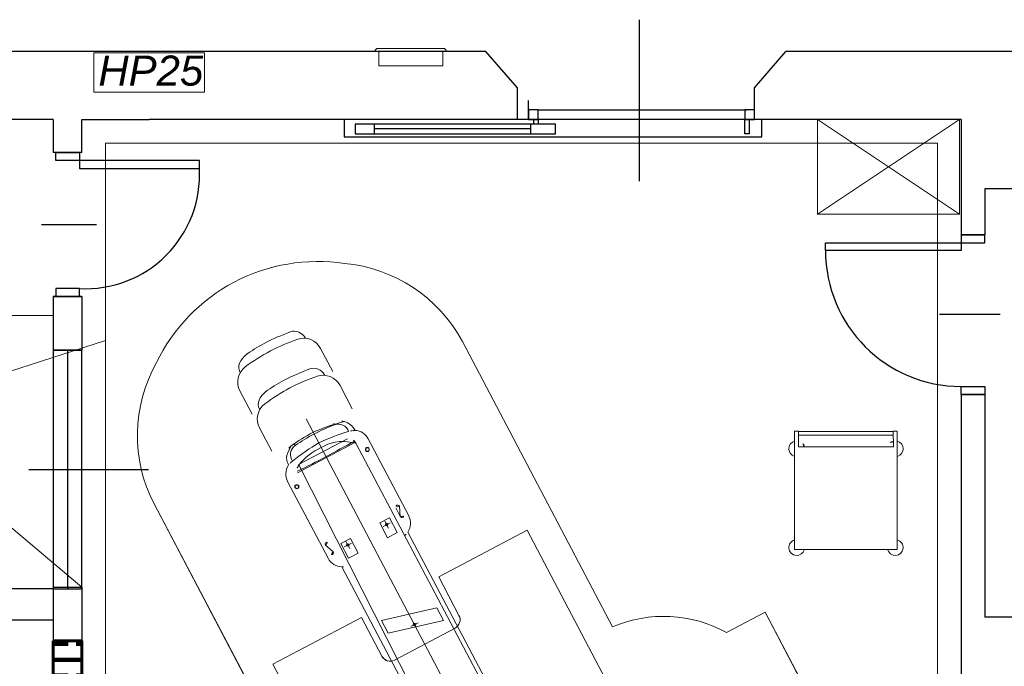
# Model space of a CAD drawing. Header units: millimetres. Extents: x 6612729504 to 6612744462, y 5733542327 to 5733549367.
# Tile 31 of 109: x 6612735971 to 6612736595, y 5733544535 to 5733544944. Entities that reach past the tile are written whole.
import ezdxf

# ---------------------------------------------------------------- set-up
doc = ezdxf.new("R2010")
doc.units = ezdxf.units.MM
doc.header["$MEASUREMENT"] = 0
doc.set_wipeout_variables(frame=1)
doc.linetypes.add('Wipeout_Contour', pattern=[1000, 0, -1000])
for name, color, linetype in [('!!!!_CIENKIE czerwone LINIE', 7, 'Continuous'), ('!!!!_SCIANY GRUBE', 7, 'Continuous'), ('_ATECHN-MEBLE', 7, 'Continuous'), ('_ATECHN-MEDYCZ.', 7, 'Continuous'), ('A_HYDRANTY NOWE', 7, 'Continuous'), ('A_SCIANY PROJ. 18 wewn', 7, 'Continuous'), ('A_Stolarka_drzw_wew', 192, 'Continuous'), ('A_wypełnienie', 7, 'Continuous'), ('GM-SZKGA', 7, 'Continuous')]:
    doc.layers.add(name, color=color, linetype=linetype)
doc.styles.add('GENERATED_STYLE_3', font='ariali.ttf')

msp = doc.modelspace()

# ---------------------------------------------------------------- linework, layer by layer
at = {"layer": '!!!!_CIENKIE czerwone LINIE', "color": 252, "lineweight": 20, "flags": 128}
msp.add_lwpolyline([(6612736018.226816, 5733544898.094628), (6612736088.226816, 5733544898.094628), (6612736088.226816, 5733544923.094629), (6612736018.226816, 5733544923.094629)], close=True, dxfattribs=at)
at = {"layer": '!!!!_SCIANY GRUBE', "color": 252, "lineweight": 30}
for p, q in [((6612736266.516485, 5733544923.844683), (6612735825.261419, 5733544923.844683)), ((6612736286.516485, 5733544900.844683), (6612736266.516485, 5733544923.844683)), ((6612736436.516485, 5733544900.844683), (6612736456.516485, 5733544923.844683)), ((6612736731.516485, 5733544923.844683), (6612736456.516485, 5733544923.844683)), ((6612736286.516485, 5733544880.844683), (6612736286.516485, 5733544900.844683)), ((6612736436.516485, 5733544880.844683), (6612736436.516485, 5733544900.844683)), ((6612735992.516484, 5733544880.844683), (6612735926.26142, 5733544880.844683)), ((6612735992.516484, 5733544880.844683), (6612735992.516484, 5733544859.844683)), ((6612736010.516484, 5733544859.844683), (6612736010.516484, 5733544880.844683)), ((6612736010.516484, 5733544880.844683), (6612736053.516484, 5733544880.844683)), ((6612736286.516485, 5733544880.844683), (6612736053.516484, 5733544880.844683)), ((6612736567.516485, 5733544880.844683), (6612736436.516485, 5733544880.844683)), ((6612736567.516485, 5733544880.844683), (6612736567.516485, 5733544836.844683)), ((6612736010.516484, 5733544859.844683), (6612735992.516484, 5733544859.844683)), ((6612736567.516485, 5733544836.844683), (6612736567.516485, 5733544807.844683)), ((6612736582.516485, 5733544836.844683), (6612736582.516485, 5733544807.844683)), ((6612736715.516485, 5733544836.844683), (6612736582.516485, 5733544836.844683)), ((6612736567.516485, 5733544807.844683), (6612736582.516485, 5733544807.844683)), ((6612735992.516484, 5733544768.844683), (6612735992.516484, 5733544734.844683)), ((6612736010.516484, 5733544768.844683), (6612735992.516484, 5733544768.844683)), ((6612736010.516484, 5733544768.844683), (6612736010.516484, 5733544734.844683)), ((6612736567.516485, 5733544706.844683), (6612736582.516485, 5733544706.844683)), ((6612736567.516485, 5733544706.844683), (6612736567.516485, 5733544596.844683)), ((6612736582.516485, 5733544706.844683), (6612736582.516485, 5733544565.844683)), ((6612736567.516485, 5733544596.844683), (6612736567.516485, 5733544491.844682)), ((6612735992.516484, 5733544583.844683), (6612735890.516484, 5733544583.844683)), ((6612735992.516484, 5733544563.844683), (6612735890.516484, 5733544563.844683)), ((6612736698.937805, 5733544565.844683), (6612736582.516485, 5733544565.844683))]:
    msp.add_line(p, q, dxfattribs=at)
at = {"layer": '!!!!_SCIANY GRUBE', "color": 252, "lineweight": 30, "flags": 128}
for points in [[(6612735992.516484, 5733544768.844683), (6612736010.516484, 5733544768.844683)], [(6612735992.516484, 5733544734.844683), (6612736010.516484, 5733544734.844683)], [(6612735992.516484, 5733544584.844683), (6612736010.516484, 5733544584.844683)]]:
    msp.add_lwpolyline(points, dxfattribs=at)
at = {"layer": '_ATECHN-MEBLE', "color": 252, "lineweight": 18}
for p, q in [((6612735841.784039, 5733544682.001513), (6612736025.516484, 5733544740.912354)), ((6612736251.563421, 5733544740.2947), (6612736346.731874, 5733544559.646222)), ((6612735854.175504, 5733544716.552625), (6612736010.516484, 5733544584.844683)), ((6612736303.470284, 5733544405.086187), (6612736152.630552, 5733544691.417317)), ((6612736462.003832, 5733544608.640911), (6612736462.003832, 5733544683.640912)), ((6612736462.003832, 5733544683.640912), (6612736464.435339, 5733544683.640912)), ((6612736464.435339, 5733544683.640912), (6612736464.503832, 5733544673.640912)), ((6612736464.453832, 5733544683.290912), (6612736524.553832, 5733544683.290912)), ((6612736464.453832, 5733544680.940911), (6612736524.553832, 5733544680.940911)), ((6612736524.503832, 5733544683.640912), (6612736527.003832, 5733544683.640912)), ((6612736527.003832, 5733544683.640912), (6612736527.003832, 5733544608.640911)), ((6612736464.503832, 5733544673.640912), (6612736524.553832, 5733544673.640912)), ((6612736151.534808, 5733544456.816073), (6612736056.370307, 5733544637.466632)), ((6612736292.656557, 5733544620.851908), (6612736236.614671, 5733544591.327995)), ((6612736292.66046, 5733544620.850082), (6612736236.618183, 5733544591.326914)), ((6612736527.003832, 5733544608.640911), (6612736462.003832, 5733544608.640911)), ((6612736236.614671, 5733544591.327995), (6612736249.432279, 5733544566.997788)), ((6612736236.618183, 5733544591.326914), (6612736249.435467, 5733544566.996537)), ((6612736418.89489, 5733544556.119575), (6612736443.267447, 5733544568.959079)), ((6612736443.267447, 5733544568.959079), (6612736527.843026, 5733544408.413704)), ((6612736187.676713, 5733544565.546564), (6612736131.634828, 5733544536.022652)), ((6612736187.679882, 5733544565.546133), (6612736131.637605, 5733544536.022964)), ((6612736200.49432, 5733544541.216358), (6612736187.676713, 5733544565.546564)), ((6612736200.497167, 5733544541.215756), (6612736187.679882, 5733544565.546133)), ((6612736246.920439, 5733544558.892811), (6612736208.599298, 5733544538.704518)), ((6612736246.923519, 5733544558.891593), (6612736208.602111, 5733544538.703809))]:
    msp.add_line(p, q, dxfattribs=at)
at = {"layer": '_ATECHN-MEBLE', "color": 252, "lineweight": 18, "flags": 128}
for points in [[(6612736476.472448, 5733544820.844683), (6612736566.472448, 5733544820.844683), (6612736566.472448, 5733544880.844683), (6612736476.472448, 5733544880.844683)], [(6612736025.516484, 5733544865.844683), (6612736552.516485, 5733544865.844683), (6612736552.516485, 5733544188.844682), (6612736025.516484, 5733544188.844682)], [(6612736210.269686, 5733544619.337482), (6612736205.334803, 5733544628.705112), (6612736199.229046, 5733544625.488588), (6612736204.163929, 5733544616.12096)], [(6612736210.269686, 5733544619.337482), (6612736205.334803, 5733544628.705112), (6612736199.229046, 5733544625.488588), (6612736204.163929, 5733544616.12096)], [(6612736210.269686, 5733544619.337482), (6612736205.334803, 5733544628.705112), (6612736199.229046, 5733544625.488588), (6612736204.163929, 5733544616.12096)], [(6612736185.578114, 5733544606.32992), (6612736179.472357, 5733544603.113398), (6612736174.537475, 5733544612.481026), (6612736180.64323, 5733544615.697549)], [(6612736185.578114, 5733544606.32992), (6612736179.472357, 5733544603.113398), (6612736174.537475, 5733544612.481026), (6612736180.64323, 5733544615.697549)], [(6612736185.578114, 5733544606.32992), (6612736179.472357, 5733544603.113398), (6612736174.537475, 5733544612.481026), (6612736180.64323, 5733544615.697549)], [(6612736239.685605, 5733544563.765825), (6612736204.51799, 5733544555.788575), (6612736200.333669, 5733544563.731453), (6612736235.501284, 5733544571.708702)], [(6612736239.685605, 5733544563.765825), (6612736204.51799, 5733544555.788575), (6612736200.333669, 5733544563.731453), (6612736235.501284, 5733544571.708702)], [(6612736239.685605, 5733544563.765825), (6612736204.51799, 5733544555.788575), (6612736200.333669, 5733544563.731453), (6612736235.501284, 5733544571.708702)]]:
    msp.add_lwpolyline(points, close=True, dxfattribs=at)
for points in [[(6612736107.051344, 5733544777.925919, -0.1590225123), (6612736176.950421, 5733544789.663687, -0.2531049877), (6612736251.557931, 5733544740.295979), (6612736346.728783, 5733544559.648767, -0.232067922), (6612736418.891846, 5733544556.123077), (6612736443.264233, 5733544568.962906), (6612736527.841944, 5733544408.418654), (6612736503.469558, 5733544395.578826, -0.2287950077), (6612736462.169862, 5733544337.795351), (6612736494.249736, 5733544276.901775), (6612736397.77549, 5733544226.07734), (6612736301.301243, 5733544175.252904), (6612736269.22137, 5733544236.14648, -0.2287950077), (6612736198.209551, 5733544234.762149), (6612736173.837164, 5733544221.92232), (6612736089.259452, 5733544382.466572), (6612736113.631839, 5733544395.3064, -0.232067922), (6612736151.533083, 5733544456.816025), (6612736056.366182, 5733544637.465319, -0.2531049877), (6612736057.842016, 5733544726.915154, -0.1590225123)], [(6612736157.139938, 5733544682.857386, 0.0426020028), (6612736142.969589, 5733544673.999241, 0.1499134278), (6612736140.339096, 5733544670.386512, 0.2467592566), (6612736141.571527, 5733544662.347084, 0.0287724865), (6612736141.088362, 5733544661.61607, 0.2583709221), (6612736140.883396, 5733544651.775091), (6612736166.502466, 5733544603.143759, 0.2744598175), (6612736175.344301, 5733544597.720227), (6612736268.98708, 5733544419.963065), (6612736310.702336, 5733544441.938734), (6612736217.059558, 5733544619.695897, 0.2744598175), (6612736217.586985, 5733544630.05517), (6612736191.967915, 5733544678.686503, 0.2583709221), (6612736183.735894, 5733544684.082863, 0.0287724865), (6612736182.859761, 5733544684.097796, 0.2467592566), (6612736176.92642, 5733544689.660777, 0.1499134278), (6612736172.459279, 5733544689.53446, 0.0426020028)], [(6612736157.139938, 5733544682.857386, 0.0426020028), (6612736142.969589, 5733544673.999241, 0.1499134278), (6612736140.339096, 5733544670.386512, 0.2467592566), (6612736141.571527, 5733544662.347084, 0.0287724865), (6612736141.088362, 5733544661.61607, 0.2583709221), (6612736140.883396, 5733544651.775091), (6612736166.502466, 5733544603.143759, 0.2744598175), (6612736175.344301, 5733544597.720227), (6612736268.98708, 5733544419.963065), (6612736310.702336, 5733544441.938734), (6612736217.059558, 5733544619.695897, 0.2744598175), (6612736217.586985, 5733544630.05517), (6612736191.967915, 5733544678.686503, 0.2583709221), (6612736183.735894, 5733544684.082863, 0.0287724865), (6612736182.859761, 5733544684.097796, 0.2467592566), (6612736176.92642, 5733544689.660777, 0.1499134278), (6612736172.459279, 5733544689.53446, 0.0426020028)], [(6612736157.139938, 5733544682.857386, 0.0426020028), (6612736142.969589, 5733544673.999241, 0.1499134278), (6612736140.339096, 5733544670.386512, 0.2467592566), (6612736141.571527, 5733544662.347084, 0.0287724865), (6612736141.088362, 5733544661.61607, 0.2583709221), (6612736140.883396, 5733544651.775091), (6612736166.502466, 5733544603.143759, 0.2744598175), (6612736175.344301, 5733544597.720227), (6612736268.98708, 5733544419.963065), (6612736310.702336, 5733544441.938734), (6612736217.059558, 5733544619.695897, 0.2744598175), (6612736217.586985, 5733544630.05517), (6612736191.967915, 5733544678.686503, 0.2583709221), (6612736183.735894, 5733544684.082863, 0.0287724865), (6612736182.859761, 5733544684.097796, 0.2467592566), (6612736176.92642, 5733544689.660777, 0.1499134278), (6612736172.459279, 5733544689.53446, 0.0426020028)], [(6612736145.655315, 5733544674.444265, 0.417941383), (6612736144.034901, 5733544664.664051, -0.0416113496), (6612736160.699548, 5733544676.100367, -0.0416113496), (6612736179.55578, 5733544683.376511, 0.417941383), (6612736170.573389, 5733544687.571149, 0.0359467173), (6612736157.716541, 5733544681.76285, 0.0359467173)], [(6612736145.655315, 5733544674.444265, 0.417941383), (6612736144.034901, 5733544664.664051, -0.0416113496), (6612736160.699548, 5733544676.100367, -0.0416113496), (6612736179.55578, 5733544683.376511, 0.417941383), (6612736170.573389, 5733544687.571149, 0.0359467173), (6612736157.716541, 5733544681.76285, 0.0359467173)], [(6612736145.655315, 5733544674.444265, 0.417941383), (6612736144.034901, 5733544664.664051, -0.0416113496), (6612736160.699548, 5733544676.100367, -0.0416113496), (6612736179.55578, 5733544683.376511, 0.417941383), (6612736170.573389, 5733544687.571149, 0.0359467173), (6612736157.716541, 5733544681.76285, 0.0359467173)], [(6612736209.492136, 5733544634.947885), (6612736212.2885, 5733544629.639692, 1), (6612736214.535743, 5733544630.823544), (6612736211.739378, 5733544636.131736, 1)], [(6612736209.492136, 5733544634.947885), (6612736212.2885, 5733544629.639692, 1), (6612736214.535743, 5733544630.823544), (6612736211.739378, 5733544636.131736, 1)], [(6612736164.797983, 5733544611.402928, -1), (6612736167.045225, 5733544612.58678), (6612736169.84159, 5733544607.278587, -1), (6612736167.594348, 5733544606.094736)], [(6612736164.797983, 5733544611.402928, -1), (6612736167.045225, 5733544612.58678), (6612736169.84159, 5733544607.278587, -1), (6612736167.594348, 5733544606.094736)]]:
    msp.add_lwpolyline(points, format="xyb", close=True, dxfattribs=at)
for points in [[(6612735908.579, 5733544756.672134), (6612735992.516484, 5733544756.672134)], [(6612736170.502367, 5733544687.544994), (6612736170.076192, 5733544688.694853)], [(6612736524.503832, 5733544683.640912), (6612736524.553832, 5733544673.640912)], [(6612736145.717052, 5733544674.488049), (6612736145.009749, 5733544675.489808)], [(6612736183.910341, 5733544676.526024), (6612736147.222025, 5733544657.198555)], [(6612736178.882376, 5733544678.68816), (6612736148.282336, 5733544662.568007)], [(6612736205.872122, 5733544625.615312), (6612736201.377638, 5733544623.24761)], [(6612736204.808731, 5733544622.184218), (6612736202.44103, 5733544626.678702)], [(6612736131.634828, 5733544536.022652), (6612736207.261786, 5733544392.468597), (6612736368.283515, 5733544477.297854), (6612736292.656557, 5733544620.851908)], [(6612736131.637605, 5733544536.022964), (6612736207.262656, 5733544392.467906), (6612736368.285512, 5733544477.295024), (6612736292.66046, 5733544620.850082)], [(6612736176.781839, 5733544610.290501), (6612736181.276323, 5733544612.658202)], [(6612736180.212933, 5733544609.22711), (6612736177.84523, 5733544613.721594)], [(6612736223.514683, 5733544562.320513), (6612736219.020199, 5733544559.95281)], [(6612736222.451292, 5733544558.88942), (6612736220.08359, 5733544563.383904)]]:
    msp.add_lwpolyline(points, dxfattribs=at)
for points in [[(6612736169.506087, 5733544721.232422), (6612736161.743805, 5733544735.966679, 0.3682493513), (6612736147.290369, 5733544741.743693, 0.0798890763), (6612736114.103651, 5733544724.26031, 0.3682493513), (6612736110.694609, 5733544709.073008), (6612736118.45689, 5733544694.338751)], [(6612736152.172982, 5733544742.327867), (6612736151.94005, 5733544742.749302, 0.3511341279), (6612736142.631078, 5733544746.464193), (6612736142.689982, 5733544746.481952, 0.0135911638), (6612736139.273801, 5733544745.217364, 0.055697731), (6612736115.837254, 5733544732.875016, 0.0137289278), (6612736112.831633, 5733544730.752286, 0.3490335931), (6612736110.67786, 5733544721.011608), (6612736110.882836, 5733544720.602856)], [(6612736164.529701, 5733544718.882271), (6612736164.296775, 5733544719.303709, 0.3511341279), (6612736154.987851, 5733544723.018724), (6612736155.046756, 5733544723.036482, 0.0135911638), (6612736151.630558, 5733544721.77194, 0.055697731), (6612736128.193847, 5733544709.429903, 0.0137289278), (6612736125.188197, 5733544707.307213, 0.3490335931), (6612736123.034296, 5733544697.566565), (6612736123.239267, 5733544697.157809)], [(6612736181.862526, 5733544697.786596), (6612736174.100439, 5733544712.520956, 0.3682493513), (6612736159.647079, 5733544718.298162, 0.0798890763), (6612736126.460131, 5733544700.815221, 0.3682493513), (6612736123.050885, 5733544685.627964), (6612736130.812972, 5733544670.893603)], [(6612736183.735894, 5733544684.082863, 0.0867832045), (6612736181.123256, 5733544683.824522, 0.0033505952), (6612736179.55578, 5733544683.376511)], [(6612736272.260303, 5733544508.815937), (6612736184.173517, 5733544676.026449, 0.3009040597), (6612736179.256834, 5733544678.721172, 0.1141031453), (6612736162.20127, 5733544673.249725, 0.1141031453), (6612736148.043342, 5733544662.27785, 0.3009040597), (6612736147.485201, 5733544656.69898), (6612736235.571986, 5733544489.488469)], [(6612736146.981953, 5733544658.15615, 0.0036906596), (6612736165.263327, 5733544667.437185, 0.0036906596), (6612736183.256357, 5733544677.265568)], [(6612736144.034901, 5733544664.664051, 0.0033505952), (6612736142.778955, 5733544663.624679, 0.0578662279), (6612736141.571527, 5733544662.347084)], [(6612736215.034013, 5733544617.445507, 0.0022326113), (6612736215.403295, 5733544617.775643, 0.0626429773), (6612736217.059558, 5733544619.695897)], [(6612736175.344301, 5733544597.720227, 0.0626429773), (6612736177.864655, 5733544598.000223, 0.0022326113), (6612736178.345768, 5733544598.118076)]]:
    msp.add_lwpolyline(points, format="xyb", dxfattribs=at)
at = {"layer": '_ATECHN-MEBLE', "color": 252, "lineweight": 18}
for centre, radius in [((6612736191.431461, 5733544671.956087), 1.269878), ((6612736191.432256, 5733544671.954841), 1.0668), ((6612736146.737525, 5733544648.411244), 1.269878), ((6612736146.738104, 5733544648.409884), 1.0668), ((6612736203.62488, 5733544624.43146), 0.8), ((6612736179.029081, 5733544611.474352), 0.8), ((6612736221.267441, 5733544561.136662), 0.8)]:
    msp.add_circle(centre, radius, dxfattribs=at)
for centre, radius, start, end in [((6612736159.991883, 5733544676.684971), 114.245024, 81.460183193, 117.602919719), ((6612736168.620797, 5733544696.008283), 94.025346, 28.09935778, 84.913860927), ((6612736160.617618, 5733544677.014608), 114.245024, 117.957578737, 154.100611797), ((6612736139.801251, 5733544680.826097), 94.025346, 150.646860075, 207.461167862), ((6612736463.353832, 5733544672.440911), 5, 105.005050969, 254.291181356), ((6612736463.353832, 5733544672.440911), 5, 14.036375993, 77.221261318), ((6612736525.753832, 5733544672.390912), 5, 104.310835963, 165.547489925), ((6612736525.753832, 5733544672.390912), 5, 285.554500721, 75.547489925), ((6612736463.303832, 5733544609.890911), 5, 105.005050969, 346.102643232), ((6612736525.703832, 5733544609.890911), 5, 193.760590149, 74.994949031), ((6612736244.12387, 5733544564.20122), 6, 297.781342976, 27.781342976), ((6612736244.127022, 5733544564.200039), 6, 297.78012143, 27.78012143), ((6612736379.218832, 5733544484.330467), 82.023567, 61.071761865, 113.332831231), ((6612736205.802729, 5733544544.012927), 6, 207.781342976, 297.781342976), ((6612736205.805613, 5733544544.012255), 6, 207.78012143, 297.78012143)]:
    msp.add_arc(centre, radius, start, end, dxfattribs=at)
at = {"layer": '_ATECHN-MEDYCZ.', "color": 252, "lineweight": 18}
for p, q in [((6612736566.472448, 5733544880.844683), (6612736476.472448, 5733544820.844683)), ((6612736566.472448, 5733544820.844683), (6612736476.472448, 5733544880.844683))]:
    msp.add_line(p, q, dxfattribs=at)
at = {"layer": 'A_Stolarka_drzw_wew', "color": 252, "lineweight": 30}
for p, q in [((6612736363.857852, 5733544841.805803), (6612736363.857852, 5733544943.970539)), ((6612736293.55468, 5733544880.844683), (6612736293.55468, 5733544892.844683)), ((6612736436.554711, 5733544880.844683), (6612736436.554711, 5733544892.844683)), ((6612736293.559199, 5733544886.835169), (6612736293.559199, 5733544880.835358)), ((6612736299.559011, 5733544886.835169), (6612736293.559199, 5733544886.835169)), ((6612736299.559011, 5733544886.835169), (6612736431.554868, 5733544886.835169)), ((6612736299.559011, 5733544880.835358), (6612736299.559011, 5733544886.835169)), ((6612736430.554899, 5733544886.835169), (6612736430.554899, 5733544880.835358)), ((6612736436.554711, 5733544886.835169), (6612736430.554899, 5733544886.835169)), ((6612736436.554711, 5733544880.835358), (6612736436.554711, 5733544886.835169)), ((6612736176.713181, 5733544880.835358), (6612736176.713181, 5733544869.835703)), ((6612736441.199219, 5733544880.835358), (6612736176.713181, 5733544880.835358)), ((6612736293.559199, 5733544880.835358), (6612736299.559011, 5733544880.835358)), ((6612736296.841705, 5733544877.835451), (6612736296.841705, 5733544880.835358)), ((6612736296.841705, 5733544880.835358), (6612736299.559011, 5733544880.835358)), ((6612736299.559011, 5733544880.835358), (6612736299.559011, 5733544877.835451)), ((6612736430.554899, 5733544871.83564), (6612736430.554899, 5733544880.835358)), ((6612736430.554899, 5733544880.835358), (6612736433.272204, 5733544880.835358)), ((6612736430.554899, 5733544880.835358), (6612736436.554711, 5733544880.835358)), ((6612736433.272204, 5733544880.835358), (6612736433.272204, 5733544871.83564)), ((6612736441.199219, 5733544869.835703), (6612736441.199219, 5733544880.835358)), ((6612736183.71296, 5733544877.835451), (6612736183.71296, 5733544871.83564)), ((6612736310.558665, 5733544877.835451), (6612736183.71296, 5733544877.835451)), ((6612736195.645196, 5733544877.835451), (6612736195.645196, 5733544871.83564)), ((6612736294.633983, 5733544874.835546), (6612736195.645196, 5733544874.835546)), ((6612736294.633983, 5733544877.835451), (6612736294.633983, 5733544871.83564)), ((6612736299.559011, 5733544877.835451), (6612736296.841705, 5733544877.835451)), ((6612736310.558665, 5733544871.83564), (6612736310.558665, 5733544877.835451)), ((6612736176.713181, 5733544869.835703), (6612736441.199219, 5733544869.835703)), ((6612736183.71296, 5733544871.83564), (6612736310.558665, 5733544871.83564)), ((6612736433.272204, 5733544871.83564), (6612736430.554899, 5733544871.83564)), ((6612735994.016484, 5733544854.844683), (6612735994.016484, 5733544859.844683)), ((6612735994.016484, 5733544859.844683), (6612736009.016484, 5733544859.844683)), ((6612736009.016484, 5733544854.844683), (6612735994.016484, 5733544854.844683)), ((6612736009.016484, 5733544859.844683), (6612736009.016484, 5733544854.844683)), ((6612736009.016484, 5733544854.844683), (6612736009.016484, 5733544849.844683)), ((6612736085.016484, 5733544854.844683), (6612736009.016484, 5733544854.844683)), ((6612736085.016484, 5733544849.844683), (6612736085.016484, 5733544854.844683)), ((6612736009.016484, 5733544849.844683), (6612736085.016484, 5733544849.844683)), ((6612735985.032454, 5733544814.344683), (6612736019.938046, 5733544814.344683)), ((6612736582.516485, 5733544807.844683), (6612736567.516485, 5733544807.844683)), ((6612736567.516485, 5733544807.844683), (6612736567.516485, 5733544802.844683)), ((6612736582.516485, 5733544802.844683), (6612736582.516485, 5733544807.844683)), ((6612736481.516485, 5733544797.844683), (6612736481.516485, 5733544802.844683)), ((6612736481.516485, 5733544802.844683), (6612736567.516485, 5733544802.844683)), ((6612736567.516485, 5733544797.844683), (6612736481.516485, 5733544797.844683)), ((6612736567.516485, 5733544802.844683), (6612736567.516485, 5733544797.844683)), ((6612736567.516485, 5733544802.844683), (6612736582.516485, 5733544802.844683)), ((6612735994.016484, 5733544773.844683), (6612735994.016484, 5733544768.844683)), ((6612736009.016484, 5733544773.844683), (6612735994.016484, 5733544773.844683)), ((6612736009.016484, 5733544768.844683), (6612736009.016484, 5733544773.844683)), ((6612735994.016484, 5733544768.844683), (6612736009.016484, 5733544768.844683)), ((6612736592.065353, 5733544757.344683), (6612736553.742234, 5733544757.344683)), ((6612736001.516484, 5733544734.844683), (6612736001.516484, 5733544583.844683)), ((6612736567.516485, 5733544706.844683), (6612736567.516485, 5733544711.844683)), ((6612736567.516485, 5733544711.844683), (6612736582.516485, 5733544711.844683)), ((6612736582.516485, 5733544711.844683), (6612736582.516485, 5733544706.844683)), ((6612736582.516485, 5733544706.844683), (6612736567.516485, 5733544706.844683)), ((6612735976.945965, 5733544659.344683), (6612736052.705871, 5733544659.344683))]:
    msp.add_line(p, q, dxfattribs=at)
at = {"layer": 'A_Stolarka_drzw_wew', "color": 252, "lineweight": 30, "flags": 128}
msp.add_lwpolyline([(6612735992.516484, 5733544583.844683), (6612736010.516484, 5733544583.844683), (6612736010.516484, 5733544734.844683), (6612735992.516484, 5733544734.844683)], close=True, dxfattribs=at)
at = {"layer": 'A_Stolarka_drzw_wew', "color": 252, "lineweight": 30}
for centre, radius, start, end in [((6612736013.038743, 5733544845.822424), 72.09004, 266.801256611, 3.198743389), ((6612736567.516485, 5733544797.844683), 86, 180, 270)]:
    msp.add_arc(centre, radius, start, end, dxfattribs=at)
at = {"layer": 'GM-SZKGA', "color": 252, "lineweight": 18}
for p, q in [((6612736196.356234, 5733544924.670982), (6612736197.356234, 5733544925.670982)), ((6612736196.356234, 5733544923.844683), (6612736196.356234, 5733544924.670982)), ((6612736196.356234, 5733544923.844683), (6612736241.356234, 5733544923.844683)), ((6612736240.356234, 5733544925.670982), (6612736197.356234, 5733544925.670982)), ((6612736198.606234, 5733544914.844683), (6612736198.606234, 5733544923.844683)), ((6612736239.106234, 5733544914.844683), (6612736239.106234, 5733544923.844683)), ((6612736241.356234, 5733544924.670982), (6612736240.356234, 5733544925.670982)), ((6612736241.356234, 5733544923.844683), (6612736241.356234, 5733544924.670982)), ((6612736198.606234, 5733544914.844683), (6612736239.106234, 5733544914.844683))]:
    msp.add_line(p, q, dxfattribs=at)

# ---------------------------------------------------------------- texts
at = {"layer": 'A_HYDRANTY NOWE', "color": 252, "lineweight": 50, "insert": (6612736021.073535, 5733544902.009003), "char_height": 19.00000003, "attachment_point": 7, "style": 'GENERATED_STYLE_3'}
msp.add_mtext('\\A1;{\\pql;\\fArial|b0|i1|c238|p38;HP25}', dxfattribs=at)

# ---------------------------------------------------------------- wipeouts: each hides what was drawn before it
at = {"color": 252, "linetype": 'Wipeout_Contour', "lineweight": 0, "ltscale": 35009038272.02605}
msp.add_wipeout([(6612735992.516484, 5733544550.844682), (6612735992.516484, 5733544492.844682), (6612736010.516484, 5733544492.844682), (6612736010.516484, 5733544550.844682)], dxfattribs=at).dxf.layer = 'A_wypełnienie'

# ---------------------------------------------------------------- next in the draw order: hatches: boundary and pattern name
at = {"layer": 'A_wypełnienie', "linetype": 'Continuous', "lineweight": 211}
h = msp.add_hatch(dxfattribs=at)
h.set_pattern_fill('01_WIENIEC', color=252, scale=0.1, style=0, pattern_type=2)
h.set_pattern_definition([(360, (6612685986.953, 5733573938.848), (0, 20), []), (360, (6612685986.953, 5733573948.848), (0, 20), [15, -5])])
h.paths.add_polyline_path([(6612735992.516484, 5733544550.844683), (6612735992.516484, 5733544492.844682), (6612736010.516484, 5733544492.844682), (6612736010.516484, 5733544550.844683)])

# ---------------------------------------------------------------- next in the draw order: linework, layer by layer
at = {"layer": '!!!!_SCIANY GRUBE', "color": 252, "lineweight": 30}
for p, q in [((6612735992.516484, 5733544584.844683), (6612735992.516484, 5733544550.844683)), ((6612736010.516484, 5733544584.844683), (6612736010.516484, 5733544550.844683))]:
    msp.add_line(p, q, dxfattribs=at)
at = {"layer": 'A_SCIANY PROJ. 18 wewn', "color": 252, "lineweight": 60}
msp.add_line((6612735992.516484, 5733544492.844682), (6612735992.516484, 5733544550.844683), dxfattribs=at)
at = {"layer": 'A_SCIANY PROJ. 18 wewn', "color": 252, "lineweight": 60, "flags": 128}
msp.add_lwpolyline([(6612736010.516484, 5733544492.844682), (6612736010.516484, 5733544550.844683), (6612735992.516484, 5733544550.844683)], dxfattribs=at)

doc.saveas('drawing.dxf')
